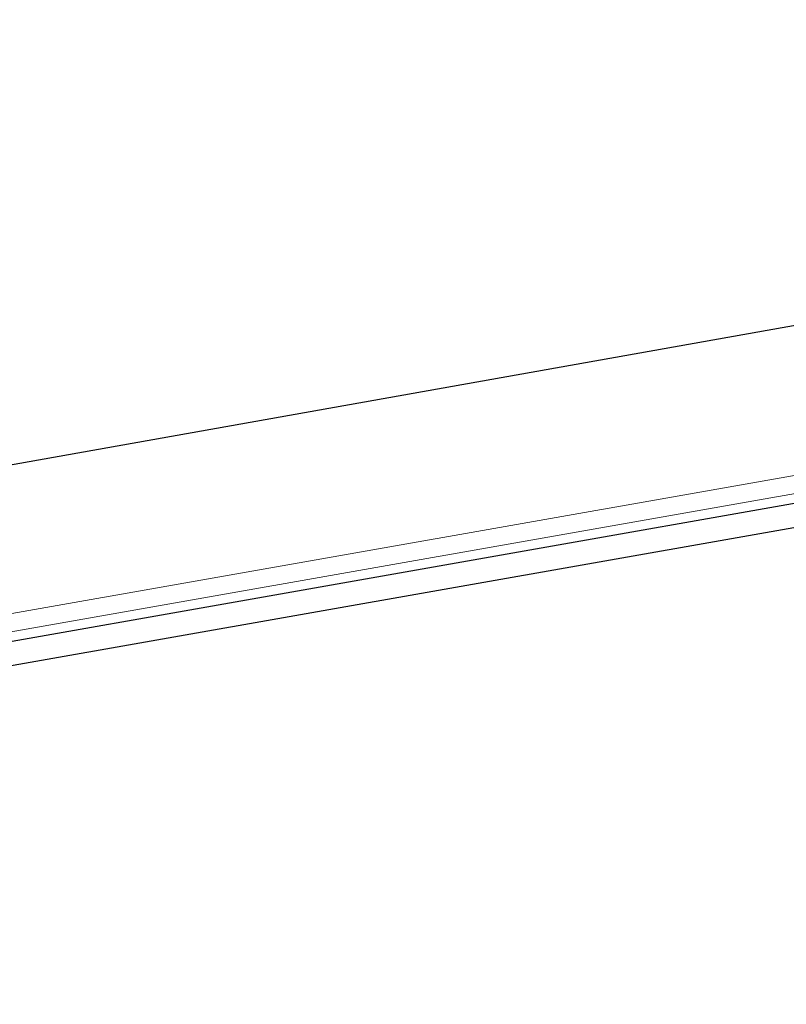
# Model space of a CAD drawing. Header units: metres. Extents: x 63115 to 703450, y -261936 to -53969.
# Tile 89 of 256: x 164245 to 164505, y -144081 to -143747. Entities that reach past the tile are written whole.
import ezdxf

# ---------------------------------------------------------------- set-up
doc = ezdxf.new("R2010")
doc.units = ezdxf.units.M
doc.layers.add('_01Hulplijnen', color=6, linetype='Continuous', plot=False)
for name, color, linetype in [('_02Binnenwanden', 2, 'Continuous'), ('_03-PROJECTION', 1, 'Continuous'), ('LAYER98', 7, 'Continuous')]:
    doc.layers.add(name, color=color, linetype=linetype)

# ---------------------------------------------------------------- blocks, each defined once
blk = doc.blocks.new('ruit_950x8')
at = {"layer": '_01Hulplijnen'}
blk.add_lwpolyline([(0, 0), (950, 0), (950, 8), (0, 8)], close=True, dxfattribs=at)
blk = doc.blocks.new('schuco ruit')
at = {"layer": 'LAYER98', "color": 2, "linetype": 'Continuous', "lineweight": 9}
for points in [[(888.83, 12.5), (82.85, 12.5)], [(888.83, 12.5), (82.85, 12.5)], [(888.83, 6.5), (82.85, 6.5)]]:
    blk.add_lwpolyline(points, dxfattribs=at)
blk = doc.blocks.new('pui_02')
at = {"layer": '_03-PROJECTION'}
blk.add_lwpolyline([(3683.24, -2153.99), (2813.27, -2519.63), (1888.23, -2684.24), (1593.73, -2716.68), (0, -2821.9)], dxfattribs=at)
at = {"layer": '_03-PROJECTION', "rotation": 9.999999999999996}
for name, p in [('schuco ruit', (1896.04, -2745.6)), ('ruit_950x8', (1897.64, -2750.21))]:
    blk.add_blockref(name, p, dxfattribs=at)

msp = doc.modelspace()

# ---------------------------------------------------------------- block references
at = {"layer": '_02Binnenwanden'}
msp.add_blockref('pui_02', (162099.37, -141258.61), dxfattribs=at)

doc.saveas('drawing.dxf')
